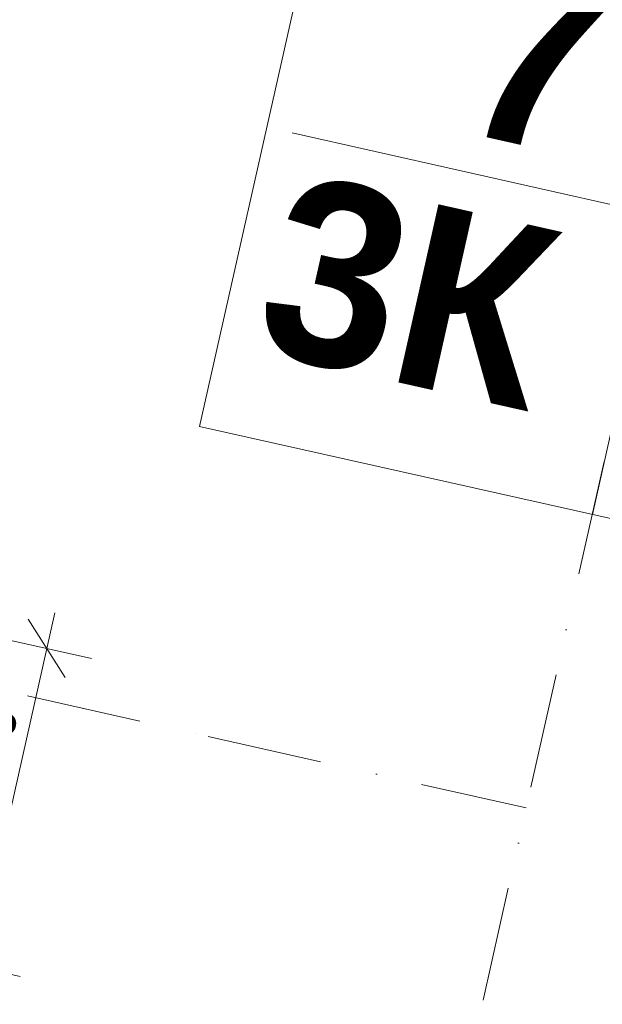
# Model space of a CAD drawing. Header units: millimetres. Extents: x -7213913 to -6935167, y 6129472 to 6353524.
# Tile 102 of 191: x -7187521 to -7185735, y 6159904 to 6162924. Entities that reach past the tile are written whole.
import ezdxf
from ezdxf.enums import TextEntityAlignment as Align

# ---------------------------------------------------------------- set-up
doc = ezdxf.new("R2010")
doc.units = ezdxf.units.MM
doc.header["$MEASUREMENT"] = 0
doc.linetypes.add('Штрихпунктирная', pattern=[670.277762, 352.777767, -176.388884, 0, -141.111112])
for name, color, linetype in [('S - квартира_маркер.АР', 7, 'Continuous'), ('АР-Чертеж-Оси_Осевые размеры.АР', 7, 'Continuous'), ('АР-Чертеж-Размеры.АР', 7, 'Continuous')]:
    doc.layers.add(name, color=color, linetype=linetype)
for name, color, linetype, lineweight in [('S - квартира_маркер.АР_Ном._пера__1', 7, 'Continuous', 0), ('АР-Чертеж-Оси_Осевые размеры.АР_Ном._пера__120', 7, 'Continuous', 0), ('АР-Чертеж-Размеры.АР_Ном._пера__1', 7, 'Continuous', 0)]:
    doc.layers.add(name, color=color, linetype=linetype, lineweight=lineweight)
doc.styles.add('РЎР“Р•РќР•Р\xa0Р\x98Р\xa0_РЎРўР\x98Р›Р¬_3', font='GOST_Common.ttf')
doc.styles.add('РЎР“Р•РќР•Р\xa0Р\x98Р\xa0_РЎРўР\x98Р›Р¬_5', font='GOTHIC.TTF')
doc.styles.add('РЎР“Р•РќР•Р\xa0Р\x98Р\xa0_РЎРўР\x98Р›Р¬_6', font='GOTHICB.TTF')
doc.dimstyles.new('СГЕНЕРИР_СТИЛЬ__4', dxfattribs={"dimtxt": 200, "dimasz": 142.5, "dimexe": 0.18, "dimexo": 0.0625, "dimgap": 0, "dimtad": 1, "dimdec": 0, "dimzin": 0, "dimdsep": 46, "dimtxsty": 'РЎР“Р•РќР•Р\xa0Р\x98Р\xa0_РЎРўР\x98Р›Р¬_3', "dimblk": 'ARROWHEAD_6', "dimblk1": 'ARROWHEAD_6', "dimblk2": 'ARROWHEAD_6', "dimcen": 0.09, "dimse1": 1, "dimse2": 1, "dimclrd": 7, "dimclre": 7, "dimclrt": 7, "dimazin": 0, "dimtfac": 1, "dimtdec": 4, "dimtmove": 0, "dimatfit": 3, "dimfxl": 1, "dimtolj": 1, "dimtzin": 0, "dimarcsym": 0})

# ---------------------------------------------------------------- blocks, each defined once
blk = doc.blocks.new('labelLabPP_FlatE34FrameRed3d[52]_1', base_point=(-7186605.7, 6162931.9))
at = {"layer": 'S - квартира_маркер.АР_Ном._пера__1', "color": 7, "linetype": 'Continuous', "lineweight": 0}
for p, q in [((-7186557.3, 6163512.4), (-7186969.6, 6161676.9)), ((-7186557.3, 6163512.4), (-7183881.5, 6162911.5)), ((-7185353.1, 6163242), (-7185765.3, 6161406.5)), ((-7183881.5, 6162911.5), (-7184293.8, 6161076)), ((-7185491.2, 6162627), (-7184019.7, 6162296.5)), ((-7186685.4, 6162577.1), (-7185637.3, 6162341.7)), ((-7185629.3, 6162012), (-7184157.8, 6161681.5)), ((-7186969.6, 6161676.9), (-7184293.8, 6161076))]:
    blk.add_line(p, q, dxfattribs=at)
at = {"layer": 'S - квартира_маркер.АР_Ном._пера__1', "color": 7, "lineweight": 0}
for tag, height, style, p in [('TS_FLATNUMBER', 560, 'РЎР“Р•РќР•Р\xa0Р\x98Р\xa0_РЎРўР\x98Р›Р¬_6', (-7185523.3, 6162723.6)), ('TS_LIVING_ROOM_AREA', 400, 'РЎР“Р•РќР•Р\xa0Р\x98Р\xa0_РЎРўР\x98Р›Р¬_5', (-7183983.1, 6162616.8)), ('TS_POSTFIXNUMROOMS', 560, 'РЎР“Р•РќР•Р\xa0Р\x98Р\xa0_РЎРўР\x98Р›Р¬_6', (-7185698.6, 6161950.2)), ('TS_WITHOUTBALK', 400, 'РЎР“Р•РќР•Р\xa0Р\x98Р\xa0_РЎРўР\x98Р›Р¬_5', (-7184121.9, 6161998.9)), ('TS_ALLSQUARE', 400, 'РЎР“Р•РќР•Р\xa0Р\x98Р\xa0_РЎРўР\x98Р›Р¬_5', (-7184262.2, 6161374.4))]:
    blk.add_attdef(tag, text='', height=height, rotation=347.3417, dxfattribs=dict(at, style=style)).set_placement(p, align=Align.MIDDLE_RIGHT)
blk = doc.blocks.new('*D828', base_point=(-6566190.3, 6562677.8))
at = {"layer": 'АР-Чертеж-Размеры.АР_Ном._пера__1', "color": 7, "linetype": 'Continuous', "lineweight": 0, "transparency": 16777216}
for p, q in [((-7187413.9, 6161105.5), (-7187438.6, 6160995.8)), ((-7187381.9, 6160906.2), (-7187495.3, 6161085.4)), ((-7187575.8, 6161026.6), (-7187301.4, 6160965)), ((-7187438.6, 6160995.8), (-7187657.7, 6160020)), ((-7187714.5, 6160109.6), (-7187601, 6159930.4)), ((-7187795, 6160050.8), (-7187520.5, 6159989.2)), ((-7187657.7, 6160020), (-7187682.4, 6159910.3))]:
    blk.add_line(p, q, dxfattribs=at)
at = {"layer": 'АР-Чертеж-Размеры.АР_Ном._пера__1', "color": 7, "lineweight": 0, "transparency": 16777216, "insert": (-7187652.4, 6160226.2), "char_height": 200, "attachment_point": 7, "rotation": 77.3417, "style": 'РЎР“Р•РќР•Р\xa0Р\x98Р\xa0_РЎРўР\x98Р›Р¬_3'}
blk.add_mtext('\\A1;{\\pql;\\fGOST Common|b0|i0|c204|p0;\\W1.000000;1\xa0000}', dxfattribs=at)
blk = doc.blocks.new('ARROWHEAD_6')
at = {"color": 0, "linetype": 'Continuous', "lineweight": 0}
for p, q in [((-0.5, -0.5), (0.5, 0.5)), ((0, 0), (-1, 0))]:
    blk.add_line(p, q, dxfattribs=at)
blk = doc.blocks.new('Стандартный Маркер Сетки[127]_1', base_point=(-7212019.8, 6166357.6))
at = {"layer": 'АР-Чертеж-Оси_Осевые размеры.АР_Ном._пера__120', "color": 7, "linetype": 'Штрихпунктирная', "lineweight": 0}
for p, q in [((-7211044.1, 6166138.5), (-7186943.6, 6160725.6)), ((-7186943.6, 6160725.6), (-7185967.9, 6160506.5))]:
    blk.add_line(p, q, dxfattribs=at)
at = {"layer": 'АР-Чертеж-Оси_Осевые размеры.АР_Ном._пера__120', "color": 7, "lineweight": 0, "style": 'РЎР“Р•РќР•Р\xa0Р\x98Р\xa0_РЎРўР\x98Р›Р¬_5'}
blk.add_attdef('AC_MarkerText_1', text='', height=350, rotation=347.3417, dxfattribs=at).set_placement((-7212437.7, 6166648.2), align=Align.TOP_CENTER)
blk = doc.blocks.new('Стандартный Маркер Сетки[194]_1', base_point=(-7212019.8, 6166357.6))
at = {"layer": 'АР-Чертеж-Оси_Осевые размеры.АР_Ном._пера__120', "color": 7, "linetype": 'Штрихпунктирная', "lineweight": 0}
for p, q in [((-7211044.1, 6166138.5), (-7186943.6, 6160725.6)), ((-7186943.6, 6160725.6), (-7185967.9, 6160506.5))]:
    blk.add_line(p, q, dxfattribs=at)
at = {"layer": 'АР-Чертеж-Оси_Осевые размеры.АР_Ном._пера__120', "color": 7, "lineweight": 0, "style": 'РЎР“Р•РќР•Р\xa0Р\x98Р\xa0_РЎРўР\x98Р›Р¬_5'}
blk.add_attdef('AC_MarkerText_1', text='', height=350, rotation=347.3417, dxfattribs=at).set_placement((-7212437.7, 6166648.2), align=Align.TOP_CENTER)
blk = doc.blocks.new('Стандартный Маркер Сетки[200]_1', base_point=(-7177283.5, 6199173.2))
at = {"layer": 'АР-Чертеж-Оси_Осевые размеры.АР_Ном._пера__120', "color": 7, "linetype": 'Штрихпунктирная', "lineweight": 0}
blk.add_line((-7177502.7, 6198197.5), (-7192274.7, 6132425.5), dxfattribs=at)
at = {"layer": 'АР-Чертеж-Оси_Осевые размеры.АР_Ном._пера__120', "color": 7, "lineweight": 0, "style": 'РЎР“Р•РќР•Р\xa0Р\x98Р\xa0_РЎРўР\x98Р›Р¬_5'}
blk.add_attdef('AC_MarkerText_1', text='', height=350, rotation=347.3417, dxfattribs=at).set_placement((-7192533.5, 6131143.1), align=Align.TOP_CENTER)

msp = doc.modelspace()

# ---------------------------------------------------------------- block references
at = {"layer": 'S - квартира_маркер.АР', "color": 104, "linetype": 'Continuous', "lineweight": 15, "true_color": 0x029e21}
msp.add_blockref('labelLabPP_FlatE34FrameRed3d[52]_1', (-7186605.7, 6162931.9), dxfattribs=at).add_auto_attribs({'TS_POSTFIXNUMROOMS': '3К ', 'TS_FLATNUMBER': ' 7 ', 'TS_LIVING_ROOM_AREA': '40,30', 'TS_WITHOUTBALK': '82,29', 'TS_ALLSQUARE': '82,29'})
at = {"layer": 'АР-Чертеж-Оси_Осевые размеры.АР', "color": 8, "linetype": 'Continuous', "lineweight": 15}
for name, p in [('Стандартный Маркер Сетки[200]_1', (-7177283.5, 6199173.2)), ('Стандартный Маркер Сетки[127]_1', (-7212019.8, 6166357.6)), ('Стандартный Маркер Сетки[194]_1', (-7212019.8, 6166357.6))]:
    msp.add_blockref(name, p, dxfattribs=at)

# ---------------------------------------------------------------- dimensions: what is measured, and where the dimension line sits
at = {"layer": 'АР-Чертеж-Размеры.АР', "color": 7, "linetype": 'Continuous', "lineweight": 0}
dim = msp.add_linear_dim(base=(-7187657.7, 6160020), p1=(-7187926.4, 6161105.3), p2=(-7188145.6, 6160129.6), angle=257.3417, dimstyle='СГЕНЕРИР_СТИЛЬ__4', dxfattribs=at)
dim.commit()
dim.dimension.update_dxf_attribs({"geometry": '*D828', "text_midpoint": (-7187674.8, 6160582.8), "dimtype": 160, "text_rotation": 77.3417})

doc.saveas('drawing.dxf')
